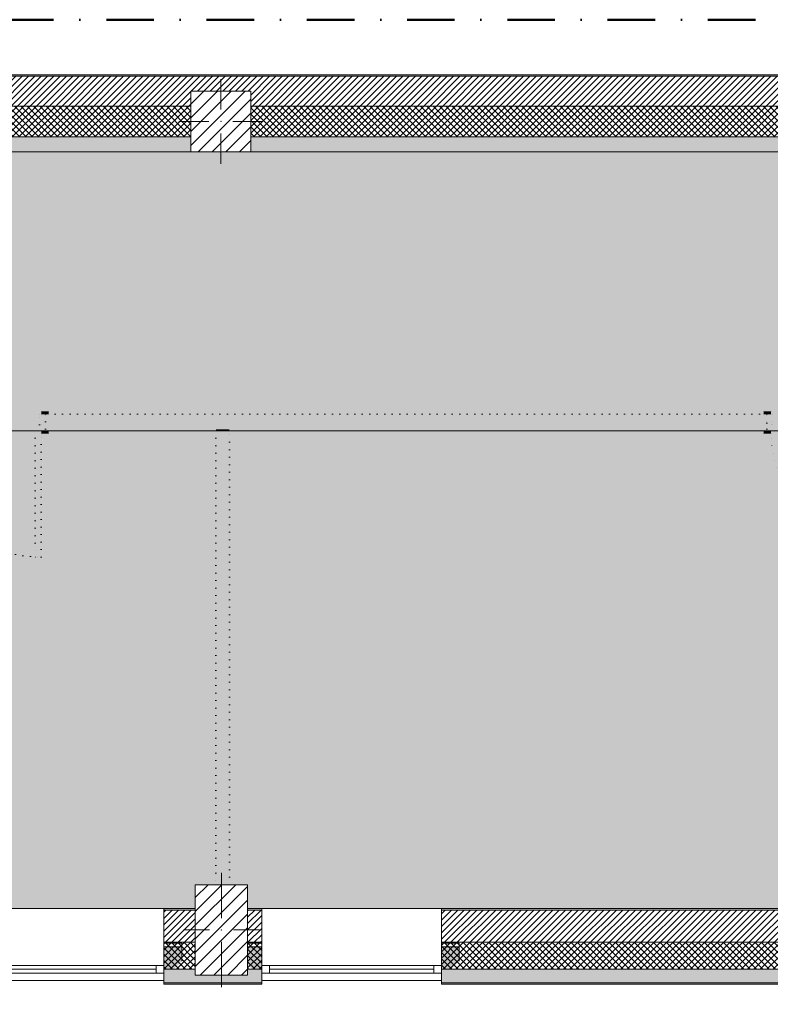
# Model space of a CAD drawing. Header units: millimetres. Extents: x -40968 to 11883, y -18948 to 4746.
# Tile 21 of 33: x -8546 to -3526, y -1833 to 4746. Entities that reach past the tile are written whole.
import ezdxf

# ---------------------------------------------------------------- set-up
doc = ezdxf.new("R2010")
doc.units = ezdxf.units.MM
doc.header["$MEASUREMENT"] = 0
for name, pattern in [('Punteado_1', [50, 0, -50]), ('Punto & Rayas', [670.277762, 317.5, -176.388889, 0, -176.388874]), ('Wipeout_Contour', [1000, 0, -1000])]:
    doc.linetypes.add(name, pattern=pattern)
for name, color, linetype, lineweight, true_color in [('01_2D_Ambit_Pluma_Nº__242', 7, 'Continuous', 50, 0xfb0013), ('12_FAÇ_Façana_Pluma_Nº__102', 7, 'Continuous', 5, 0xcccccc), ('12_FAÇ_Façana_Pluma_Nº__174', 7, 'Continuous', 13, 0xe4ad2c), ('12_FAÇ_Façana_Pluma_Nº__176', 7, 'Continuous', 15, 0x93a0c6), ('12_FAÇ_Façana_Pluma_Nº__43', 7, 'Continuous', 5, 0xa4a4a6), ('14_PAV_Paviment existent_Pluma_Nº__102', 7, 'Continuous', 5, 0xcccccc), ('Ventanas Archicad_Pluma_Nº__23', 7, 'Continuous', 5, 0xa4a4a6), ('Ventanas Archicad_Pluma_Nº__3', 7, 'Continuous', 5, 0xa4a4a4), ('Ventanas Archicad_Pluma_Nº__43', 7, 'Continuous', 5, 0xa4a4a6)]:
    doc.layers.add(name, color=color, linetype=linetype, lineweight=lineweight, true_color=true_color)
for name, color, linetype in [('10_ESTR_Pilars', 7, 'Continuous'), ('12_FAÇ_Façana', 7, 'Continuous'), ('14_PAV_Paviment existent', 7, 'Continuous'), ('Demolido_07_CR_Cel Ras', 7, 'Continuous'), ('Demolido_12_FAÇ_Façana', 7, 'Continuous'), ('Demolido_Puertas Archicad', 7, 'Continuous'), ('Ventanas Archicad', 7, 'Continuous')]:
    doc.layers.add(name, color=color, linetype=linetype)
for name, color, linetype, lineweight in [('10_ESTR_Pilars_Pluma_Nº__20', 1, 'Continuous', 5), ('10_ESTR_Pilars_Pluma_Nº__28', 7, 'Continuous', 20), ('10_ESTR_Pilars_Pluma_Nº__42', 8, 'Continuous', 25), ('12_FAÇ_Façana_Pluma_Nº__2', 8, 'Continuous', 5), ('12_FAÇ_Façana_Pluma_Nº__7', 7, 'Continuous', 5), ('14_PAV_Paviment existent_Pluma_Nº__89', 7, 'Continuous', 5), ('Demolido_07_CR_Cel Ras_Pluma_Nº__1', 7, 'Continuous', 5), ('Demolido_07_CR_Cel Ras_Pluma_Nº__100', 2, 'Continuous', 5), ('Demolido_12_FAÇ_Façana_Pluma_Nº__1', 7, 'Continuous', 5), ('Demolido_12_FAÇ_Façana_Pluma_Nº__100', 2, 'Continuous', 5), ('Demolido_Puertas Archicad_Pluma_Nº__1', 7, 'Continuous', 5), ('Demolido_Puertas Archicad_Pluma_Nº__100', 2, 'Continuous', 5), ('Ventanas Archicad_Pluma_Nº__7', 7, 'Continuous', 5)]:
    doc.layers.add(name, color=color, linetype=linetype, lineweight=lineweight)
pattern_1 = [(45, (0, 0), (-21.213203, 21.213203), [])]
pattern_2 = [(45, (0, 0), (-21.213203, 21.213203), []), (135, (0, 0), (21.213203, 21.213203), [])]
pattern_3 = [(0, (0, 0), (0, 75), [0, -75])]
pattern_4 = [(45, (0, 0), (-45.96194, 45.96194), [])]

# ---------------------------------------------------------------- blocks, each defined once
blk = doc.blocks.new('Forjado_1_1', base_point=(7332.1, 1999.6))
at = {"layer": '14_PAV_Paviment existent_Pluma_Nº__102', "linetype": 'Continuous', "lineweight": 0, "true_color": 0x333333}
blk.add_hatch(color=250, dxfattribs=at).paths.add_polyline_path([(7332.1, 1999.6), (7332.1, 3863.5), (-28267.5, 3863.5), (-28277.4, 1999.6)])
at = {"layer": '14_PAV_Paviment existent_Pluma_Nº__89', "color": 7, "linetype": 'Continuous', "lineweight": 5, "flags": 128}
blk.add_lwpolyline([(7332.1, 1999.6), (-28277.4, 1999.6), (-28267.5, 3863.5), (7332.1, 3863.5)], close=True, dxfattribs=at)
blk = doc.blocks.new('Forjado_3_1', base_point=(-23028.4, -1194))
at = {"layer": 'Demolido_07_CR_Cel Ras_Pluma_Nº__100', "linetype": 'Continuous', "lineweight": 0, "true_color": 0x3f3f00}
blk.add_hatch(color=48, dxfattribs=at).paths.add_polyline_path([(-23028.4, -1194), (-1681.1, -1194), (-1681.1, -12339), (-1971.1, -12439), (-3638.9, -12429), (-3638.9, -17084), (5828.9, -17084), (5828.9, -16789), (6428.9, -16799), (6428.9, -12439), (6178.9, -12439), (6061.7, -1189.8), (7253.9, -1194), (7253.9, 3863.5), (-28209.8, 3863.5), (-28209.8, 2109.6), (-23028.4, 2109.6)])
at = {"layer": 'Demolido_07_CR_Cel Ras_Pluma_Nº__1', "color": 7, "linetype": 'Punteado_1', "lineweight": 5, "flags": 128}
blk.add_lwpolyline([(-23028.4, -1194), (-1681.1, -1194), (-1681.1, -12339), (-1971.1, -12439), (-3638.9, -12429), (-3638.9, -17084), (5828.9, -17084), (5828.9, -16789), (6428.9, -16799), (6428.9, -12439), (6178.9, -12439), (6061.7, -1189.8), (7253.9, -1194), (7253.9, 3863.5), (-28209.8, 3863.5), (-28209.8, 2109.6), (-23028.4, 2109.6)], close=True, dxfattribs=at)
blk = doc.blocks.new('Muro_3_1', base_point=(11882.6, 4378.5))
at = {"layer": '12_FAÇ_Façana_Pluma_Nº__102', "linetype": 'Continuous', "lineweight": 0, "true_color": 0xe5e5e5}
for points in [[(-7400.5, 3963.5), (-18509.8, 3963.5), (-18509.8, 3863.5), (-7400.5, 3863.5)], [(-2000.5, 3963.5), (-7000.5, 3963.5), (-7000.5, 3863.5), (-2000.5, 3863.5)]]:
    blk.add_hatch(color=254, dxfattribs=at).paths.add_polyline_path(points)
at = {"layer": '12_FAÇ_Façana_Pluma_Nº__174', "linetype": 'Continuous', "lineweight": 13, "true_color": 0xe4ad2c}
h = blk.add_hatch(dxfattribs=at)
h.set_pattern_fill('SATE_Aislamiento_0001', color=42, style=0, pattern_type=2)
h.set_pattern_definition(pattern_2)
h.paths.add_polyline_path([(-18509.8, 3963.5), (-7400.5, 3963.5), (-7400.5, 4168.5), (-18509.8, 4168.5)])
h = blk.add_hatch(dxfattribs=at)
h.set_pattern_fill('SATE_Aislamiento_0001', color=42, style=0, pattern_type=2)
h.set_pattern_definition(pattern_2)
h.paths.add_polyline_path([(-7000.5, 3963.5), (-2000.5, 3963.5), (-2000.5, 4168.5), (-7000.5, 4168.5)])
at = {"layer": '12_FAÇ_Façana_Pluma_Nº__176', "linetype": 'Continuous', "lineweight": 0, "true_color": 0x495063}
blk.add_hatch(color=251, dxfattribs=at).paths.add_polyline_path([(-25995.4, 4378.5), (-25995.4, 4368.5), (-1257.3, 4368.5), (-1257.3, 4378.5)])
at = {"layer": '12_FAÇ_Façana_Pluma_Nº__2', "linetype": 'Continuous', "lineweight": 5}
h = blk.add_hatch(dxfattribs=at)
h.set_pattern_fill('Ceramic_0001', color=8, style=0, pattern_type=2)
h.set_pattern_definition(pattern_1)
h.paths.add_polyline_path([(-25995.4, 4168.5), (-21909.8, 4168.5), (-21909.8, 4268), (-21509.8, 4268), (-21509.8, 4168.5), (-18909.8, 4168.5), (-18909.8, 4268), (-18509.8, 4268), (-18509.8, 4168.5), (-7400.5, 4168.5), (-7400.5, 4268), (-7000.5, 4268), (-7000.5, 4168.5), (-2000.5, 4168.5), (-2000.5, 4268), (-1600.5, 4268), (-1600.5, 4168.5), (-1257.3, 4168.5), (-1257.3, 4368.5), (-25995.4, 4368.5)])
at = {"layer": '12_FAÇ_Façana_Pluma_Nº__7', "color": 7, "linetype": 'Continuous', "lineweight": 5}
for p, q in [((-1257.3, 4368.5), (-25995.4, 4368.5)), ((-7400.5, 4168.5), (-18509.8, 4168.5)), ((-2000.5, 4168.5), (-7000.5, 4168.5)), ((-18509.8, 3963.5), (-7400.5, 3963.5)), ((-7000.5, 3963.5), (-2000.5, 3963.5))]:
    blk.add_line(p, q, dxfattribs=at)
at = {"layer": '12_FAÇ_Façana_Pluma_Nº__7', "color": 7, "linetype": 'Continuous', "lineweight": 5, "flags": 128}
for points in [[(-1257.3, 4378.5), (-25995.4, 4378.5)], [(-18509.8, 3863.5), (-7400.5, 3863.5)], [(-7000.5, 3863.5), (-2000.5, 3863.5)]]:
    blk.add_lwpolyline(points, dxfattribs=at)
blk = doc.blocks.new('Ventana Vertical Multi-Faja 27_5')
at = {"layer": 'Ventanas Archicad_Pluma_Nº__23', "color": 253, "linetype": 'Continuous', "lineweight": 5, "true_color": 0xa4a4a6}
for p, q in [((-600, 0), (-550, 0)), ((-550, 0), (-550, -50)), ((550, -50), (550, 0)), ((550, 0), (600, 0)), ((-550, -50), (-600, -50)), ((600, -50), (550, -50))]:
    blk.add_line(p, q, dxfattribs=at)
at = {"layer": 'Ventanas Archicad_Pluma_Nº__3', "color": 253, "linetype": 'Continuous', "lineweight": 5, "true_color": 0xa4a4a4}
for p, q in [((-600, 50), (600, 50)), ((-550, 0), (550, 0)), ((-550, -25), (550, -25)), ((550, -50), (-550, -50)), ((-600, -430), (600, -430))]:
    blk.add_line(p, q, dxfattribs=at)
at = {"layer": 'Ventanas Archicad_Pluma_Nº__43', "color": 253, "linetype": 'Continuous', "lineweight": 5, "true_color": 0xa4a4a6}
for p, q in [((-600, -200), (-600, -175)), ((600, -200), (600, -175))]:
    blk.add_line(p, q, dxfattribs=at)
at = {"layer": 'Ventanas Archicad_Pluma_Nº__7', "color": 7, "linetype": 'Continuous', "lineweight": 5}
for p, q in [((-600, 50), (-600, 40)), ((-600, 40), (-600, 0)), ((-600, 40), (-600, 0)), ((-600, 0), (-600, -50)), ((-600, 0), (-600, -50)), ((-600, 0), (-600, -50)), ((-600, 0), (-600, -50)), ((600, 50), (600, 40)), ((600, 40), (600, 0)), ((600, 40), (600, 0)), ((600, 0), (600, -50)), ((600, 0), (600, -50)), ((600, 0), (600, -50)), ((600, 0), (600, -50)), ((-600, -50), (-600, -80)), ((-600, -50), (-600, -80)), ((600, -50), (600, -80)), ((600, -50), (600, -80)), ((-600, -80), (-600, -175)), ((-600, -80), (-600, -175)), ((600, -80), (600, -175)), ((600, -80), (600, -175)), ((-600, -200), (-600, -420)), ((600, -200), (600, -420)), ((-600, -420), (-600, -430)), ((600, -420), (600, -430))]:
    blk.add_line(p, q, dxfattribs=at)
blk = doc.blocks.new('Muro_6_1', base_point=(-6926, -1194))
at = {"layer": '12_FAÇ_Façana', "linetype": 'Continuous', "lineweight": 0, "true_color": 0x000000}
h = blk.add_hatch(dxfattribs=at)
h.set_pattern_fill('Yeso_0001', color=18, style=0, pattern_type=2)
h.set_pattern_definition(pattern_3)
h.paths.add_polyline_path([(-6926, -1424), (-7046, -1424), (-7046, -1449), (-6926, -1449)])
h = blk.add_hatch(dxfattribs=at)
h.set_pattern_fill('Yeso_0001', color=18, style=0, pattern_type=2)
h.set_pattern_definition(pattern_3)
h.paths.add_polyline_path([(-5726, -1424), (-5726, -1449), (-5606, -1449), (-5606, -1424)])
at = {"layer": '12_FAÇ_Façana_Pluma_Nº__102', "linetype": 'Continuous', "lineweight": 0, "true_color": 0xe5e5e5}
for points in [[(-7046, -1544), (-6926, -1664), (-6926, -1449), (-7046, -1449)], [(-5606, -1544), (-5606, -1449), (-5726, -1449), (-5726, -1664)]]:
    blk.add_hatch(color=254, dxfattribs=at).paths.add_polyline_path(points)
at = {"layer": '12_FAÇ_Façana_Pluma_Nº__43', "color": 253, "linetype": 'Continuous', "lineweight": 5, "true_color": 0xa4a4a6}
for p, q in [((-7046, -1424), (-6926, -1424)), ((-7046, -1449), (-7046, -1424)), ((-6926, -1424), (-6926, -1449)), ((-5726, -1424), (-5726, -1449)), ((-5606, -1424), (-5726, -1424)), ((-5606, -1449), (-5606, -1424)), ((-6926, -1449), (-7046, -1449)), ((-5726, -1449), (-5606, -1449))]:
    blk.add_line(p, q, dxfattribs=at)
at = {"layer": '12_FAÇ_Façana_Pluma_Nº__7', "color": 7, "linetype": 'Continuous', "lineweight": 5}
for p, q in [((-6926, -1204), (-6926, -1194)), ((-6926, -1424), (-6926, -1204)), ((-5726, -1204), (-5726, -1194)), ((-5726, -1424), (-5726, -1204)), ((-7046, -1544), (-7046, -1449)), ((-6926, -1544), (-6926, -1449)), ((-6926, -1544), (-6926, -1449)), ((-5726, -1544), (-5726, -1449)), ((-5726, -1544), (-5726, -1449)), ((-5606, -1544), (-5606, -1449)), ((-6926, -1574), (-6926, -1544)), ((-6926, -1574), (-6926, -1544)), ((-6926, -1624), (-6926, -1574)), ((-6926, -1624), (-6926, -1574)), ((-5726, -1574), (-5726, -1544)), ((-5726, -1574), (-5726, -1544)), ((-5726, -1624), (-5726, -1574)), ((-5726, -1624), (-5726, -1574)), ((-6926, -1664), (-6926, -1624)), ((-6926, -1664), (-6926, -1624)), ((-5726, -1664), (-5726, -1624)), ((-5726, -1664), (-5726, -1624)), ((-6926, -1674), (-6926, -1664)), ((-5726, -1674), (-5726, -1664))]:
    blk.add_line(p, q, dxfattribs=at)
at = {"layer": 'Ventanas Archicad', "color": 253, "linetype": 'Continuous', "lineweight": 5, "true_color": 0xa4a4a6, "zscale": 1000, "rotation": 180}
blk.add_blockref('Ventana Vertical Multi-Faja 27_5', (-6326, -1624), dxfattribs=at)
blk = doc.blocks.new('Muro_7_1', base_point=(-5726, -1194))
at = {"layer": '12_FAÇ_Façana_Pluma_Nº__102', "linetype": 'Continuous', "lineweight": 0, "true_color": 0xe5e5e5}
for points in [[(-5726, -1689), (-3383.4, -1689), (-3383.4, -1599), (-5726, -1599)], [(-5726, -1699), (-3383.4, -1699), (-3383.4, -1689), (-5726, -1689)]]:
    blk.add_hatch(color=254, dxfattribs=at).paths.add_polyline_path(points)
at = {"layer": '12_FAÇ_Façana_Pluma_Nº__174', "linetype": 'Continuous', "lineweight": 13, "true_color": 0xe4ad2c}
h = blk.add_hatch(dxfattribs=at)
h.set_pattern_fill('SATE_Aislamiento_0001', color=42, style=0, pattern_type=2)
h.set_pattern_definition(pattern_2)
h.paths.add_polyline_path([(-5726, -1599), (-3383.4, -1599), (-3383.4, -1419), (-5726, -1419)])
at = {"layer": '12_FAÇ_Façana_Pluma_Nº__176', "linetype": 'Continuous', "lineweight": 0, "true_color": 0x495063}
blk.add_hatch(color=251, dxfattribs=at).paths.add_polyline_path([(-3383.4, -1194), (-5726, -1194), (-5726, -1204), (-3383.4, -1204)])
at = {"layer": '12_FAÇ_Façana_Pluma_Nº__2', "linetype": 'Continuous', "lineweight": 5}
h = blk.add_hatch(dxfattribs=at)
h.set_pattern_fill('Ceramic_0001', color=8, style=0, pattern_type=2)
h.set_pattern_definition(pattern_1)
h.paths.add_polyline_path([(-5726, -1419), (-3383.4, -1419), (-3383.4, -1204), (-5726, -1204)])
at = {"layer": '12_FAÇ_Façana_Pluma_Nº__7', "color": 7, "linetype": 'Continuous', "lineweight": 5}
for p, q in [((-3383.4, -1204), (-5726, -1204)), ((-5726, -1419), (-3383.4, -1419)), ((-5726, -1599), (-3383.4, -1599)), ((-5726, -1689), (-3383.4, -1689))]:
    blk.add_line(p, q, dxfattribs=at)
at = {"layer": '12_FAÇ_Façana_Pluma_Nº__7', "color": 7, "linetype": 'Continuous', "lineweight": 5, "flags": 128}
for points in [[(-3383.4, -1194), (-5726, -1194)], [(-5726, -1419), (-5726, -1424)], [(-3383.4, -1424), (-3383.4, -1419)], [(-5726, -1544), (-5726, -1599)], [(-3383.4, -1599), (-3383.4, -1544)], [(-5726, -1664), (-5726, -1699)], [(-5726, -1699), (-3383.4, -1699)], [(-3383.4, -1699), (-3383.4, -1664)]]:
    blk.add_lwpolyline(points, dxfattribs=at)
blk = doc.blocks.new('Muro_8_1', base_point=(-7581.9, -1194))
at = {"layer": '12_FAÇ_Façana_Pluma_Nº__102', "linetype": 'Continuous', "lineweight": 0, "true_color": 0xe5e5e5}
for points in [[(-7371.1, -1599), (-7581.9, -1599), (-7581.9, -1689), (-6926, -1689), (-6926, -1599), (-7021.1, -1599), (-7021.1, -1639), (-7371.1, -1639)], [(-7581.9, -1699), (-6926, -1699), (-6926, -1689), (-7581.9, -1689)]]:
    blk.add_hatch(color=254, dxfattribs=at).paths.add_polyline_path(points)
at = {"layer": '12_FAÇ_Façana_Pluma_Nº__174', "linetype": 'Continuous', "lineweight": 13, "true_color": 0xe4ad2c}
h = blk.add_hatch(dxfattribs=at)
h.set_pattern_fill('SATE_Aislamiento_0001', color=42, style=0, pattern_type=2)
h.set_pattern_definition(pattern_2)
h.paths.add_polyline_path([(-7581.9, -1599), (-7371.1, -1599), (-7371.1, -1419), (-7581.9, -1419)])
h = blk.add_hatch(dxfattribs=at)
h.set_pattern_fill('SATE_Aislamiento_0001', color=42, style=0, pattern_type=2)
h.set_pattern_definition(pattern_2)
h.paths.add_polyline_path([(-7021.1, -1599), (-6926, -1599), (-6926, -1419), (-7021.1, -1419)])
at = {"layer": '12_FAÇ_Façana_Pluma_Nº__176', "linetype": 'Continuous', "lineweight": 0, "true_color": 0x495063}
for points in [[(-7581.9, -1194), (-7581.9, -1204), (-7371.1, -1204), (-7371.1, -1194)], [(-7021.1, -1194), (-7021.1, -1204), (-6926, -1204), (-6926, -1194)]]:
    blk.add_hatch(color=251, dxfattribs=at).paths.add_polyline_path(points)
at = {"layer": '12_FAÇ_Façana_Pluma_Nº__2', "linetype": 'Continuous', "lineweight": 5}
h = blk.add_hatch(dxfattribs=at)
h.set_pattern_fill('Ceramic_0001', color=8, style=0, pattern_type=2)
h.set_pattern_definition(pattern_1)
h.paths.add_polyline_path([(-7581.9, -1419), (-7371.1, -1419), (-7371.1, -1204), (-7581.9, -1204)])
h = blk.add_hatch(dxfattribs=at)
h.set_pattern_fill('Ceramic_0001', color=8, style=0, pattern_type=2)
h.set_pattern_definition(pattern_1)
h.paths.add_polyline_path([(-7021.1, -1419), (-6926, -1419), (-6926, -1204), (-7021.1, -1204)])
at = {"layer": '12_FAÇ_Façana_Pluma_Nº__7', "color": 7, "linetype": 'Continuous', "lineweight": 5}
for p, q in [((-7371.1, -1204), (-7581.9, -1204)), ((-6926, -1204), (-7021.1, -1204)), ((-7581.9, -1419), (-7371.1, -1419)), ((-7021.1, -1419), (-6926, -1419)), ((-7581.9, -1599), (-7371.1, -1599)), ((-7021.1, -1599), (-6926, -1599)), ((-7581.9, -1689), (-6926, -1689))]:
    blk.add_line(p, q, dxfattribs=at)
at = {"layer": '12_FAÇ_Façana_Pluma_Nº__7', "color": 7, "linetype": 'Continuous', "lineweight": 5, "flags": 128}
for points in [[(-7371.1, -1194), (-7581.9, -1194)], [(-6926, -1194), (-7021.1, -1194)], [(-7581.9, -1419), (-7581.9, -1424)], [(-6926, -1424), (-6926, -1419)], [(-7581.9, -1544), (-7581.9, -1599)], [(-6926, -1599), (-6926, -1544)], [(-7581.9, -1664), (-7581.9, -1699)], [(-7581.9, -1699), (-6926, -1699)], [(-6926, -1699), (-6926, -1664)]]:
    blk.add_lwpolyline(points, dxfattribs=at)
blk = doc.blocks.new('Muro_9_1', base_point=(-8781.9, -1194))
at = {"layer": '12_FAÇ_Façana', "linetype": 'Continuous', "lineweight": 0, "true_color": 0x000000}
h = blk.add_hatch(dxfattribs=at)
h.set_pattern_fill('Yeso_0001', color=18, style=0, pattern_type=2)
h.set_pattern_definition(pattern_3)
h.paths.add_polyline_path([(-8781.9, -1424), (-8901.9, -1424), (-8901.9, -1449), (-8781.9, -1449)])
h = blk.add_hatch(dxfattribs=at)
h.set_pattern_fill('Yeso_0001', color=18, style=0, pattern_type=2)
h.set_pattern_definition(pattern_3)
h.paths.add_polyline_path([(-7581.9, -1424), (-7581.9, -1449), (-7461.9, -1449), (-7461.9, -1424)])
at = {"layer": '12_FAÇ_Façana_Pluma_Nº__102', "linetype": 'Continuous', "lineweight": 0, "true_color": 0xe5e5e5}
for points in [[(-8901.9, -1544), (-8781.9, -1664), (-8781.9, -1449), (-8901.9, -1449)], [(-7461.9, -1544), (-7461.9, -1449), (-7581.9, -1449), (-7581.9, -1664)]]:
    blk.add_hatch(color=254, dxfattribs=at).paths.add_polyline_path(points)
at = {"layer": '12_FAÇ_Façana_Pluma_Nº__43', "color": 253, "linetype": 'Continuous', "lineweight": 5, "true_color": 0xa4a4a6}
for p, q in [((-8901.9, -1424), (-8781.9, -1424)), ((-8901.9, -1449), (-8901.9, -1424)), ((-8781.9, -1424), (-8781.9, -1449)), ((-7581.9, -1424), (-7581.9, -1449)), ((-7461.9, -1424), (-7581.9, -1424)), ((-7461.9, -1449), (-7461.9, -1424)), ((-8781.9, -1449), (-8901.9, -1449)), ((-7581.9, -1449), (-7461.9, -1449))]:
    blk.add_line(p, q, dxfattribs=at)
at = {"layer": '12_FAÇ_Façana_Pluma_Nº__7', "color": 7, "linetype": 'Continuous', "lineweight": 5}
for p, q in [((-8781.9, -1204), (-8781.9, -1194)), ((-8781.9, -1424), (-8781.9, -1204)), ((-7581.9, -1204), (-7581.9, -1194)), ((-7581.9, -1424), (-7581.9, -1204)), ((-8901.9, -1544), (-8901.9, -1449)), ((-8781.9, -1544), (-8781.9, -1449)), ((-8781.9, -1544), (-8781.9, -1449)), ((-7581.9, -1544), (-7581.9, -1449)), ((-7581.9, -1544), (-7581.9, -1449)), ((-7461.9, -1544), (-7461.9, -1449)), ((-8781.9, -1574), (-8781.9, -1544)), ((-8781.9, -1574), (-8781.9, -1544)), ((-8781.9, -1624), (-8781.9, -1574)), ((-8781.9, -1624), (-8781.9, -1574)), ((-7581.9, -1574), (-7581.9, -1544)), ((-7581.9, -1574), (-7581.9, -1544)), ((-7581.9, -1624), (-7581.9, -1574)), ((-7581.9, -1624), (-7581.9, -1574)), ((-8781.9, -1664), (-8781.9, -1624)), ((-8781.9, -1664), (-8781.9, -1624)), ((-7581.9, -1664), (-7581.9, -1624)), ((-7581.9, -1664), (-7581.9, -1624)), ((-8781.9, -1674), (-8781.9, -1664)), ((-7581.9, -1674), (-7581.9, -1664))]:
    blk.add_line(p, q, dxfattribs=at)
at = {"layer": 'Ventanas Archicad', "color": 253, "linetype": 'Continuous', "lineweight": 5, "true_color": 0xa4a4a6, "zscale": 1000, "rotation": 180}
blk.add_blockref('Ventana Vertical Multi-Faja 27_5', (-8181.9, -1624), dxfattribs=at)
blk = doc.blocks.new('Muro_78_1', base_point=(-7142.9, -1034))
at = {"layer": 'Demolido_12_FAÇ_Façana_Pluma_Nº__100', "linetype": 'Continuous', "lineweight": 5}
for points in [[(-7232.9, 1999.6), (-7232.9, -1034), (-7222.9, -1034), (-7222.9, 1999.6)], [(-7222.9, 1999.6), (-7152.9, 1999.6), (-7152.9, 2009.6), (-7222.9, 2009.6)], [(-7152.9, -1034), (-7152.9, 1999.6), (-7222.9, 1999.6), (-7222.9, -1034)], [(-7142.9, -1034), (-7142.9, 1999.6), (-7152.9, 1999.6), (-7152.9, -1034)]]:
    blk.add_hatch(color=2, dxfattribs=at).paths.add_polyline_path(points)
at = {"layer": 'Demolido_12_FAÇ_Façana_Pluma_Nº__1', "color": 7, "linetype": 'Punteado_1', "lineweight": 5, "flags": 128}
for points in [[(-7232.9, 1999.6), (-7232.9, -1034)], [(-7142.9, -1034), (-7142.9, 1999.6)], [(-7222.9, -1034), (-7232.9, -1034)], [(-7152.9, -1034), (-7222.9, -1034)], [(-7142.9, -1034), (-7152.9, -1034)]]:
    blk.add_lwpolyline(points, dxfattribs=at)
blk = doc.blocks.new('Puerta 27[20]_1')
at = {"layer": 'Demolido_Puertas Archicad_Pluma_Nº__100', "linetype": 'Continuous', "lineweight": 5}
for points in [[(-3521, 2128.6), (-3571, 2128.6), (-3571, 2109.6), (-3521, 2109.6)], [(-3509, 2109.6), (-3549, 2109.6), (-3549, 1999.6), (-3521, 1999.6), (-3521, 2039.6), (-3509, 2039.6)], [(-2649, 2109.6), (-2689, 2109.6), (-2689, 2039.6), (-2677, 2039.6), (-2677, 1999.6), (-2649, 1999.6)], [(-2677, 2109.6), (-2627, 2109.6), (-2627, 2128.6), (-2677, 2128.6)], [(-3521, 1999.6), (-3571, 1999.6), (-3571, 1980.6), (-3521, 1980.6)], [(-2677, 1155.6), (-2677, 1999.6), (-2717, 1999.6), (-2717, 1155.6)], [(-2677, 1980.6), (-2627, 1980.6), (-2627, 1999.6), (-2677, 1999.6)]]:
    blk.add_hatch(color=2, dxfattribs=at).paths.add_polyline_path(points)
at = {"layer": 'Demolido_Puertas Archicad_Pluma_Nº__1', "color": 7, "linetype": 'Punteado_1', "lineweight": 5}
for p, q in [((-3521, 2128.6), (-3571, 2128.6)), ((-3571, 2128.6), (-3571, 2109.6)), ((-3571, 2109.6), (-3521, 2109.6)), ((-3549, 2109.6), (-3571, 2109.6)), ((-3549, 2109.6), (-3571, 2109.6)), ((-3549, 1999.6), (-3549, 2109.6)), ((-3549, 2109.6), (-3509, 2109.6)), ((-3549, 2099.6), (-3549, 2109.6)), ((-3549, 2099.6), (-3549, 2109.6)), ((-3521, 2109.6), (-3521, 2128.6)), ((-3509, 2109.6), (-3509, 2039.6)), ((-2689, 2039.6), (-2689, 2109.6)), ((-2689, 2109.6), (-2649, 2109.6)), ((-2627, 2128.6), (-2677, 2128.6)), ((-2677, 2128.6), (-2677, 2109.6)), ((-2677, 2109.6), (-2627, 2109.6)), ((-2649, 2109.6), (-2649, 1999.6)), ((-2649, 2099.6), (-2649, 2109.6)), ((-2649, 2099.6), (-2649, 2109.6)), ((-2649, 2109.6), (-2627, 2109.6)), ((-2649, 2109.6), (-2627, 2109.6)), ((-2627, 2109.6), (-2627, 2128.6)), ((-3549, 2009.6), (-3549, 2099.6)), ((-3549, 2009.6), (-3549, 2099.6)), ((-3509, 2039.6), (-3521, 2039.6)), ((-3521, 2039.6), (-3521, 1999.6)), ((-2677, 2039.6), (-2689, 2039.6)), ((-2677, 1999.6), (-2677, 2039.6)), ((-2649, 2009.6), (-2649, 2099.6)), ((-2649, 2009.6), (-2649, 2099.6)), ((-3521, 1999.6), (-3571, 1999.6)), ((-3571, 1999.6), (-3571, 1980.6)), ((-3549, 1999.6), (-3571, 1999.6)), ((-3549, 1999.6), (-3571, 1999.6)), ((-3571, 1980.6), (-3521, 1980.6)), ((-3549, 1999.6), (-3549, 2009.6)), ((-3549, 1999.6), (-3549, 2009.6)), ((-3521, 1999.6), (-3549, 1999.6)), ((-3521, 1980.6), (-3521, 1999.6)), ((-2677, 1999.6), (-2717, 1999.6)), ((-2717, 1999.6), (-2717, 1155.6)), ((-2627, 1999.6), (-2677, 1999.6)), ((-2677, 1999.6), (-2677, 1980.6)), ((-2649, 1999.6), (-2677, 1999.6)), ((-2677, 1155.6), (-2677, 1999.6)), ((-2677, 1980.6), (-2627, 1980.6)), ((-2649, 1999.6), (-2649, 2009.6)), ((-2649, 1999.6), (-2649, 2009.6)), ((-2649, 1999.6), (-2627, 1999.6)), ((-2649, 1999.6), (-2627, 1999.6)), ((-2627, 1980.6), (-2627, 1999.6)), ((-2717, 1155.6), (-2677, 1155.6))]:
    blk.add_line(p, q, dxfattribs=at)
blk.add_arc((-2677, 1999.6), 844, 180, 270, dxfattribs=at)
blk = doc.blocks.new('Puerta 27[21]_1')
at = {"layer": 'Demolido_Puertas Archicad_Pluma_Nº__100', "linetype": 'Continuous', "lineweight": 5}
for points in [[(-9245, 2128.6), (-9295, 2128.6), (-9295, 2109.6), (-9245, 2109.6)], [(-9233, 2109.6), (-9273, 2109.6), (-9273, 1999.6), (-9245, 1999.6), (-9245, 2039.6), (-9233, 2039.6)], [(-8373, 2109.6), (-8413, 2109.6), (-8413, 2039.6), (-8401, 2039.6), (-8401, 1999.6), (-8373, 1999.6)], [(-8401, 2109.6), (-8351, 2109.6), (-8351, 2128.6), (-8401, 2128.6)], [(-9245, 1999.6), (-9295, 1999.6), (-9295, 1980.6), (-9245, 1980.6)], [(-8401, 1155.6), (-8401, 1999.6), (-8441, 1999.6), (-8441, 1155.6)], [(-8401, 1980.6), (-8351, 1980.6), (-8351, 1999.6), (-8401, 1999.6)]]:
    blk.add_hatch(color=2, dxfattribs=at).paths.add_polyline_path(points)
at = {"layer": 'Demolido_Puertas Archicad_Pluma_Nº__1', "color": 7, "linetype": 'Punteado_1', "lineweight": 5}
for p, q in [((-9245, 2128.6), (-9295, 2128.6)), ((-9295, 2128.6), (-9295, 2109.6)), ((-9295, 2109.6), (-9245, 2109.6)), ((-9273, 2109.6), (-9295, 2109.6)), ((-9273, 2109.6), (-9295, 2109.6)), ((-9273, 1999.6), (-9273, 2109.6)), ((-9273, 2109.6), (-9233, 2109.6)), ((-9273, 2099.6), (-9273, 2109.6)), ((-9273, 2099.6), (-9273, 2109.6)), ((-9245, 2109.6), (-9245, 2128.6)), ((-9233, 2109.6), (-9233, 2039.6)), ((-8413, 2039.6), (-8413, 2109.6)), ((-8413, 2109.6), (-8373, 2109.6)), ((-8351, 2128.6), (-8401, 2128.6)), ((-8401, 2128.6), (-8401, 2109.6)), ((-8401, 2109.6), (-8351, 2109.6)), ((-8373, 2109.6), (-8373, 1999.6)), ((-8373, 2099.6), (-8373, 2109.6)), ((-8373, 2099.6), (-8373, 2109.6)), ((-8373, 2109.6), (-8351, 2109.6)), ((-8373, 2109.6), (-8351, 2109.6)), ((-8351, 2109.6), (-8351, 2128.6)), ((-9273, 2009.6), (-9273, 2099.6)), ((-9273, 2009.6), (-9273, 2099.6)), ((-9233, 2039.6), (-9245, 2039.6)), ((-9245, 2039.6), (-9245, 1999.6)), ((-8401, 2039.6), (-8413, 2039.6)), ((-8401, 1999.6), (-8401, 2039.6)), ((-8373, 2009.6), (-8373, 2099.6)), ((-8373, 2009.6), (-8373, 2099.6)), ((-9245, 1999.6), (-9295, 1999.6)), ((-9295, 1999.6), (-9295, 1980.6)), ((-9273, 1999.6), (-9295, 1999.6)), ((-9273, 1999.6), (-9295, 1999.6)), ((-9295, 1980.6), (-9245, 1980.6)), ((-9273, 1999.6), (-9273, 2009.6)), ((-9273, 1999.6), (-9273, 2009.6)), ((-9245, 1999.6), (-9273, 1999.6)), ((-9245, 1980.6), (-9245, 1999.6)), ((-8401, 1999.6), (-8441, 1999.6)), ((-8441, 1999.6), (-8441, 1155.6)), ((-8351, 1999.6), (-8401, 1999.6)), ((-8401, 1999.6), (-8401, 1980.6)), ((-8373, 1999.6), (-8401, 1999.6)), ((-8401, 1155.6), (-8401, 1999.6)), ((-8401, 1980.6), (-8351, 1980.6)), ((-8373, 1999.6), (-8373, 2009.6)), ((-8373, 1999.6), (-8373, 2009.6)), ((-8373, 1999.6), (-8351, 1999.6)), ((-8373, 1999.6), (-8351, 1999.6)), ((-8351, 1980.6), (-8351, 1999.6)), ((-8441, 1155.6), (-8401, 1155.6))]:
    blk.add_line(p, q, dxfattribs=at)
blk.add_arc((-8401, 1999.6), 844, 180, 270, dxfattribs=at)
blk = doc.blocks.new('Muro_104_1', base_point=(7332.1, 1999.6))
at = {"layer": 'Demolido_12_FAÇ_Façana_Pluma_Nº__100', "linetype": 'Continuous', "lineweight": 5}
for points in [[(-8373, 2109.6), (-8373, 2099.6), (-3549, 2099.6), (-3549, 2109.6)], [(-8373, 2009.6), (-7222.9, 2009.6), (-7222.9, 2099.6), (-8373, 2099.6)], [(-7222.9, 2009.6), (-7152.9, 2009.6), (-7152.9, 2099.6), (-7222.9, 2099.6)], [(-7152.9, 2009.6), (-3549, 2009.6), (-3549, 2099.6), (-7152.9, 2099.6)], [(-7232.9, 2009.6), (-8373, 2009.6), (-8373, 1999.6), (-7232.9, 1999.6)], [(-7232.9, 1999.6), (-7222.9, 1999.6), (-7222.9, 2009.6), (-7232.9, 2009.6)], [(-7152.9, 1999.6), (-7142.9, 1999.6), (-7142.9, 2009.6), (-7152.9, 2009.6)], [(-3549, 2009.6), (-7142.9, 2009.6), (-7142.9, 1999.6), (-3549, 1999.6)]]:
    blk.add_hatch(color=2, dxfattribs=at).paths.add_polyline_path(points)
at = {"layer": 'Demolido_12_FAÇ_Façana_Pluma_Nº__1', "color": 7, "linetype": 'Punteado_1', "lineweight": 5}
for p, q in [((-8373, 2109.6), (-8351, 2109.6)), ((-8373, 2099.6), (-8373, 2109.6)), ((-3549, 2109.6), (-3571, 2109.6)), ((-3549, 2099.6), (-3549, 2109.6)), ((-8373, 2009.6), (-8373, 2099.6)), ((-3549, 2009.6), (-3549, 2099.6)), ((-8373, 1999.6), (-8373, 2009.6)), ((-8373, 1999.6), (-8351, 1999.6)), ((-3549, 1999.6), (-3571, 1999.6)), ((-3549, 1999.6), (-3549, 2009.6))]:
    blk.add_line(p, q, dxfattribs=at)
at = {"layer": 'Demolido_12_FAÇ_Façana_Pluma_Nº__1', "color": 7, "linetype": 'Punteado_1', "lineweight": 5, "flags": 128}
for points in [[(-3549, 2109.6), (-8373, 2109.6)], [(-8373, 1999.6), (-7232.9, 1999.6)], [(-7142.9, 1999.6), (-3549, 1999.6)]]:
    blk.add_lwpolyline(points, dxfattribs=at)
at = {"layer": 'Demolido_Puertas Archicad', "color": 7, "linetype": 'Punteado_1', "lineweight": 5}
for name in ['Puerta 27[21]_1', 'Puerta 27[20]_1']:
    blk.add_blockref(name, (0, 0), dxfattribs=at)
blk = doc.blocks.new('Pilar_5_1', base_point=(-7196.1, -1336.5))
at = {"color": 254, "linetype": 'Wipeout_Contour', "lineweight": 0, "ltscale": 29301.079086}
blk.add_wipeout([(-7371.1, -1639), (-7021.1, -1639), (-7021.1, -1034), (-7371.1, -1034)], dxfattribs=at).dxf.layer = '10_ESTR_Pilars'
at = {"layer": '10_ESTR_Pilars_Pluma_Nº__42', "linetype": 'Continuous', "lineweight": 25}
h = blk.add_hatch(dxfattribs=at)
h.set_pattern_fill('00_GCT_trama_45º_e1_400__05', color=8, style=0, pattern_type=2)
h.set_pattern_definition(pattern_4)
h.paths.add_polyline_path([(-7371.1, -1639), (-7021.1, -1639), (-7021.1, -1034), (-7371.1, -1034)])
at = {"layer": '10_ESTR_Pilars_Pluma_Nº__20', "color": 1, "linetype": 'Continuous', "lineweight": 5}
for p, q in [((-7196.1, -1256.5), (-7196.1, -954)), ((-7276.1, -1336.5), (-7451.1, -1336.5)), ((-7116.1, -1336.5), (-6941.1, -1336.5)), ((-7196.1, -1416.5), (-7196.1, -1719))]:
    blk.add_line(p, q, dxfattribs=at)
blk.add_point((-7196.1, -1336.5), dxfattribs=at)
at = {"layer": '10_ESTR_Pilars_Pluma_Nº__28', "color": 7, "linetype": 'Continuous', "lineweight": 20, "flags": 128}
blk.add_lwpolyline([(-7371.1, -1639), (-7021.1, -1639), (-7021.1, -1034), (-7371.1, -1034)], close=True, dxfattribs=at)
blk = doc.blocks.new('Pilar_34_1', base_point=(-7200.5, 4065.7))
at = {"color": 254, "linetype": 'Wipeout_Contour', "lineweight": 0, "ltscale": 33086.01735}
blk.add_wipeout([(-7400.5, 3863.5), (-7000.5, 3863.5), (-7000.5, 4268), (-7400.5, 4268)], dxfattribs=at).dxf.layer = '10_ESTR_Pilars'
at = {"layer": '10_ESTR_Pilars_Pluma_Nº__42', "linetype": 'Continuous', "lineweight": 25}
h = blk.add_hatch(dxfattribs=at)
h.set_pattern_fill('00_GCT_trama_45º_e1_400__05', color=8, style=0, pattern_type=2)
h.set_pattern_definition(pattern_4)
h.paths.add_polyline_path([(-7400.5, 3863.5), (-7000.5, 3863.5), (-7000.5, 4268), (-7400.5, 4268)])
at = {"layer": '10_ESTR_Pilars_Pluma_Nº__20', "color": 1, "linetype": 'Continuous', "lineweight": 5}
for p, q in [((-7200.5, 4145.7), (-7200.5, 4348)), ((-7280.5, 4065.7), (-7480.5, 4065.7)), ((-7120.5, 4065.7), (-6920.5, 4065.7)), ((-7200.5, 3985.7), (-7200.5, 3783.5))]:
    blk.add_line(p, q, dxfattribs=at)
blk.add_point((-7200.5, 4065.7), dxfattribs=at)
at = {"layer": '10_ESTR_Pilars_Pluma_Nº__28', "color": 7, "linetype": 'Continuous', "lineweight": 20, "flags": 128}
blk.add_lwpolyline([(-7400.5, 3863.5), (-7000.5, 3863.5), (-7000.5, 4268), (-7400.5, 4268)], close=True, dxfattribs=at)
blk = doc.blocks.new('Pilar_41_1', base_point=(-7200.5, 4065.7))
at = {"color": 254, "linetype": 'Wipeout_Contour', "lineweight": 0, "ltscale": 33086.01735}
blk.add_wipeout([(-7400.5, 3863.5), (-7000.5, 3863.5), (-7000.5, 4268), (-7400.5, 4268)], dxfattribs=at).dxf.layer = '10_ESTR_Pilars'
at = {"layer": '10_ESTR_Pilars_Pluma_Nº__42', "linetype": 'Continuous', "lineweight": 25}
h = blk.add_hatch(dxfattribs=at)
h.set_pattern_fill('00_GCT_trama_45º_e1_400__05', color=8, style=0, pattern_type=2)
h.set_pattern_definition(pattern_4)
h.paths.add_polyline_path([(-7400.5, 3863.5), (-7000.5, 3863.5), (-7000.5, 4268), (-7400.5, 4268)])
at = {"layer": '10_ESTR_Pilars_Pluma_Nº__20', "color": 1, "linetype": 'Continuous', "lineweight": 5}
for p, q in [((-7200.5, 4145.7), (-7200.5, 4348)), ((-7280.5, 4065.7), (-7480.5, 4065.7)), ((-7120.5, 4065.7), (-6920.5, 4065.7)), ((-7200.5, 3985.7), (-7200.5, 3783.5))]:
    blk.add_line(p, q, dxfattribs=at)
blk.add_point((-7200.5, 4065.7), dxfattribs=at)
at = {"layer": '10_ESTR_Pilars_Pluma_Nº__28', "color": 7, "linetype": 'Continuous', "lineweight": 20, "flags": 128}
blk.add_lwpolyline([(-7400.5, 3863.5), (-7000.5, 3863.5), (-7000.5, 4268), (-7400.5, 4268)], close=True, dxfattribs=at)

msp = doc.modelspace()

# ---------------------------------------------------------------- linework, layer by layer
at = {"layer": '01_2D_Ambit_Pluma_Nº__242', "color": 1, "linetype": 'Punto & Rayas', "lineweight": 50, "true_color": 0xfb0013, "flags": 128}
msp.add_lwpolyline([(-28500, 1816.8), (-28500, 4745.9), (7879.6, 4745.9), (7879.6, -1396.9), (6474.1, -1396.9), (6474.1, -11392.7), (6916.3, -11392.7), (6916.3, -17756.6), (-3932.3, -17756.6), (-3932.3, -11834.9), (-2447.9, -11834.9), (-2447.9, -2249.6), (-23311.2, -2249.6), (-23311.2, 1816.8)], close=True, dxfattribs=at)

# ---------------------------------------------------------------- block references
at = {"layer": '12_FAÇ_Façana', "color": 7, "lineweight": 20}
for name, p in [('Muro_3_1', (11882.6, 4378.5)), ('Muro_9_1', (-8781.9, -1194)), ('Muro_8_1', (-7581.9, -1194)), ('Muro_6_1', (-6926, -1194)), ('Muro_7_1', (-5726, -1194))]:
    msp.add_blockref(name, p, dxfattribs=at)
at = {"layer": '14_PAV_Paviment existent', "color": 7, "linetype": 'Continuous', "lineweight": 5}
msp.add_blockref('Forjado_1_1', (7332.1, 1999.6), dxfattribs=at)
at = {"layer": 'Demolido_07_CR_Cel Ras', "color": 7, "linetype": 'Punteado_1', "lineweight": 5}
msp.add_blockref('Forjado_3_1', (-23028.4, -1194), dxfattribs=at)
at = {"layer": 'Demolido_12_FAÇ_Façana', "color": 7, "lineweight": 5}
for name, p in [('Muro_104_1', (7332.1, 1999.6)), ('Muro_78_1', (-7142.9, -1034))]:
    msp.add_blockref(name, p, dxfattribs=at)

# ---------------------------------------------------------------- next in the draw order: block references
at = {"layer": '10_ESTR_Pilars', "color": 7, "lineweight": 20}
for name, p in [('Pilar_34_1', (-7200.5, 4065.7)), ('Pilar_5_1', (-7196.1, -1336.5))]:
    msp.add_blockref(name, p, dxfattribs=at)

# ---------------------------------------------------------------- next in the draw order: block references
msp.add_blockref('Pilar_41_1', (-7200.5, 4065.7), dxfattribs=at)

doc.saveas('drawing.dxf')
